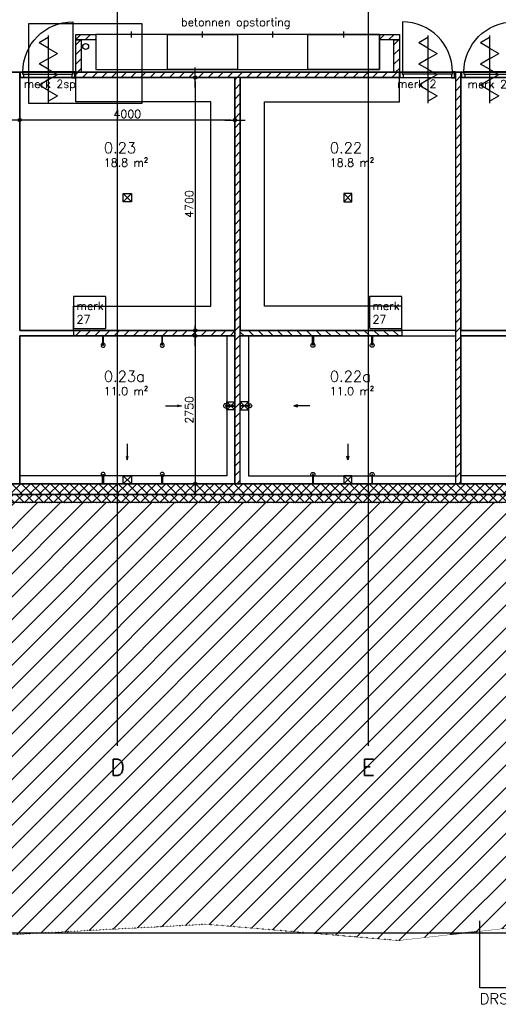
# Model space of a CAD drawing. Header units: millimetres. Extents: x -41560 to 117593, y -41642 to 17656.
# Tile 3 of 30: x -14098 to -5203, y -28179 to -9881. Entities that reach past the tile are written whole.
import ezdxf
from ezdxf.enums import TextEntityAlignment as Align

# ---------------------------------------------------------------- set-up
doc = ezdxf.new("R2010")
doc.units = ezdxf.units.MM
doc.header["$LTSCALE"] = 0.5
doc.header["$PDMODE"] = 3
doc.header["$PDSIZE"] = 100
for name, pattern in [('ACAD_ISO07W100', [3, 0, -3]), ('CENTER2', [28.575, 19.05, -3.175, 3.175, -3.175]), ('HIDDEN2', [4.7625, 3.175, -1.5875])]:
    doc.linetypes.add(name, pattern=pattern)
for name, color, linetype in [('arc. 9', 9, 'Continuous'), ('brandveiligheid', 9, 'Continuous'), ('detailaanduiding', 4, 'Continuous'), ('inrichting terrein', 7, 'ACAD_ISO07W100'), ('inrichting vast', 7, 'Continuous'), ('maat 1.5mm', 210, 'Continuous'), ('pen 0.05mm', 7, 'Continuous'), ('pen 0.10mm', 6, 'Continuous'), ('pen 0.15mm', 1, 'Continuous'), ('pen 0.20mm', 2, 'Continuous'), ('pen 0.70mm', 5, 'Continuous'), ('stramien', 9, 'CENTER2'), ('tekst 1.5mm', 210, 'Continuous'), ('tekst 2.0mm', 211, 'Continuous'), ('tekst 3.0mm', 200, 'Continuous'), ('tekst 5.0mm', 201, 'Continuous')]:
    doc.layers.add(name, color=color, linetype=linetype)
doc.layers.add('hulplijn', color=140, linetype='Continuous', plot=False)
doc.layers.add('hulplijn opp', color=31, linetype='Continuous', plot=False)
doc.styles.add('1.5mm tekst', font='romans.shx', dxfattribs={"height": 1.5})
doc.styles.add('2.0mm tekst', font='romans.shx', dxfattribs={"height": 2})
doc.styles.add('3.0mm tekst', font='romans.shx', dxfattribs={"height": 3})
doc.dimstyles.new('1.5mm maat', dxfattribs={"dimscale": 0, "dimtxt": 1.5, "dimasz": 0.75, "dimexe": 1.25, "dimexo": 0.625, "dimgap": 0.375, "dimtad": 1, "dimdec": 0, "dimtxsty": '1.5mm tekst', "dimblk": 'dot maatlijn-GVA', "dimcen": 2.5, "dimse1": 1, "dimse2": 1, "dimclrd": 7, "dimclrt": 256, "dimadec": 0, "dimazin": 0, "dimtfac": 1, "dimtdec": 0, "dimtmove": 0, "dimatfit": 3, "dimfxl": 1, "dimarcsym": 0})

# ---------------------------------------------------------------- blocks, each defined once
blk = doc.blocks.new('*U170')
at = {"layer": 'hulplijn'}
for points in [[(-5, -7), (-5, -107)], [(1039, -7), (1039, -107)]]:
    blk.add_lwpolyline(points, dxfattribs=at)
at = {"layer": 'pen 0.05mm'}
blk.add_lwpolyline([(982, -1042), (982, -112)], dxfattribs=at)
blk.add_arc((982, -112), 930, 180, 270, dxfattribs=at)
at = {"layer": 'pen 0.15mm'}
for points in [[(67, -69), (67, 0), (0, 0), (0, -17), (12, -17), (12, -97), (0, -97), (0, -114), (50, -114), (50, -69), (67, -69)], [(967, -69), (967, 0), (1034, 0), (1034, -17), (1022, -17), (1022, -97), (1034, -97), (1034, -114), (984, -114), (984, -69), (967, -69)]]:
    blk.add_lwpolyline(points, dxfattribs=at)
blk.add_lwpolyline([(982, -112), (52, -112), (52, -72), (982, -72)], close=True, dxfattribs=at)
blk = doc.blocks.new('kleedruimte XL')
at = {"layer": 'arc. 9'}
h = blk.add_hatch(dxfattribs=at)
h.set_pattern_fill('ANSI31', color=256, scale=40, style=0)
h.paths.add_polyline_path([(-3000, -4800), (0, -4800), (0, -4700), (-3000, -4700)])
at = {"layer": 'hulplijn'}
for points in [[(-4000, -4700), (0, -4700), (0, 0), (-4000, 0)], [(-4000, -7550), (0, -7550), (0, -4800), (-4000, -4800)]]:
    blk.add_lwpolyline(points, close=True, dxfattribs=at)
at = {"layer": 'pen 0.05mm'}
for p, q in [((-150, -6175), (0, -6025)), ((-150, -6025), (0, -6175)), ((-1293, -6100), (-993, -6100)), ((-2000, -6807), (-2000, -7107)), ((-2075, -7550), (-1925, -7400)), ((-2075, -7400), (-1925, -7550))]:
    blk.add_line(p, q, dxfattribs=at)
for points in [[(-2075, -2158), (-1925, -2158), (-1925, -2308), (-2075, -2308)], [(-4000, -7400), (-4000, -7550), (0, -7550), (0, -4800), (-150, -4800), (-150, -7400), (-3850, -7400), (-3850, -7400)], [(-2458, -4975), (-2443, -4975), (-2443, -4800), (-2458, -4800)], [(-1358, -4975), (-1343, -4975), (-1343, -4800), (-1358, -4800)], [(-150, -6025), (0, -6025), (0, -6175), (-150, -6175)], [(-175, -6092), (-175, -6108), (0, -6108), (0, -6092)], [(-2458, -7375), (-2443, -7375), (-2443, -7550), (-2458, -7550)], [(-2075, -7400), (-1925, -7400), (-1925, -7550), (-2075, -7550)], [(-1358, -7375), (-1343, -7375), (-1343, -7550), (-1358, -7550)]]:
    blk.add_lwpolyline(points, close=True, dxfattribs=at)
for points in [[(-1925, -2158), (-2075, -2308), (-2075, -2158), (-1925, -2308)], [(-1065, -6081), (-993, -6100), (-1065, -6119)], [(-2019, -7035), (-2000, -7107), (-1981, -7035)]]:
    blk.add_lwpolyline(points, dxfattribs=at)
for centre, start, end in [((-2450, -4975), 101.537, 78.463), ((-1350, -4975), 101.537, 78.463), ((-175, -6100), 11.537, 348.463), ((-2450, -7375), 281.537, 258.463), ((-1350, -7375), 281.537, 258.463)]:
    blk.add_arc(centre, 37.5, start, end, dxfattribs=at)
at = {"layer": 'pen 0.20mm'}
blk.add_lwpolyline([(-3000, -4800), (0, -4800), (0, -4700), (-3000, -4700)], close=True, dxfattribs=at)
at = {"layer": 'tekst 5.0mm', "xscale": -1, "rotation": 180}
blk.add_blockref('*U170', (-3995, -7), dxfattribs=at)
blk = doc.blocks.new('teamlockers_4x')
at = {"layer": 'pen 0.05mm'}
for points in [[(-2637, 0), (-1306, 0), (-1306, 650), (-2637, 650)], [(-1306, 650), (0, 650), (0, 0), (-1306, 0)], [(1306, 650), (0, 650), (0, 0), (1306, 0)], [(2637, 0), (1306, 0), (1306, 650), (2637, 650)]]:
    blk.add_lwpolyline(points, close=True, dxfattribs=at)
for points in [[(-1971.5, 595), (-1971.5, 705)], [(-653, 595), (-653, 705)], [(653, 595), (653, 705)], [(1971.5, 595), (1971.5, 705)]]:
    blk.add_lwpolyline(points, dxfattribs=at)
at = {"layer": 'pen 0.15mm'}
blk.add_lwpolyline([(-2637, 0), (2637, 0), (2637, 650), (-2637, 650)], close=True, dxfattribs=at)
blk = doc.blocks.new('*U158')
at = {"layer": 'tekst 1.5mm', "style": '1.5mm tekst'}
blk.add_attdef('OPPERVLAK', (0, -5), '', height=1.5, dxfattribs=at)
at = {"layer": 'tekst 2.0mm', "style": '2.0mm tekst'}
blk.add_attdef('RUIMTENUMMER', (0, -2.5), '', height=2, dxfattribs=at)
blk = doc.blocks.new('oppervlakte bgg-02')
at = {"layer": 'hulplijn opp'}
blk.add_lwpolyline([(3702, -10856), (-13742, -10856), (-13742, -10156), (-17954, -10156), (-17954, -10856), (-19098, -10856), (-22048, -10856), (-22048, -10856), (-22048, -10856), (-25138, -10856), (-25138, -8246), (-20852, -8246), (-20852, -7696), (-6118, -7696), (-6118, 154), (-3288, 154)], dxfattribs=at)
for points in [[(-12598, -10956), (-8598, -10956), (-8598, -15656), (-12598, -15656)], [(-8498, -10956), (-4498, -10956), (-4498, -15656), (-8498, -15656)], [(-4398, -10956), (-398, -10956), (-398, -15656), (-4398, -15656)], [(-12598, -15756), (-10098, -15756), (-9048, -15756), (-8598, -15756), (-8598, -18506), (-12598, -18506)], [(-8498, -15756), (-8048, -15756), (-6998, -15756), (-4498, -15756), (-4498, -18506), (-8498, -18506)], [(-4398, -15756), (-1898, -15756), (-848, -15756), (-398, -15756), (-398, -18506), (-4398, -18506)]]:
    blk.add_lwpolyline(points, close=True, dxfattribs=at)
at = {"xscale": 100, "yscale": 100, "zscale": 100}
for p, values in [((-11034, -12112), {'RUIMTENUMMER': '0.23', 'OPPERVLAK': '18.8 m²'}), ((-6834, -12112), {'RUIMTENUMMER': '0.22', 'OPPERVLAK': '18.8 m²'}), ((-11034, -16359), {'RUIMTENUMMER': '0.23a', 'OPPERVLAK': '11.0 m²'}), ((-6834, -16359), {'RUIMTENUMMER': '0.22a', 'OPPERVLAK': '11.0 m²'})]:
    blk.add_blockref('*U158', p, dxfattribs=at).add_auto_attribs(values)
blk = doc.blocks.new('doorsnedeaanduiding')
at = {"layer": 'pen 0.05mm'}
blk.add_line((21741, -27829), (21741, -26579), dxfattribs=at)
at = {"layer": 'pen 0.70mm'}
blk.add_line((22241, -27829), (21741, -27829), dxfattribs=at)
at = {"layer": 'hulplijn', "style": '3.0mm tekst'}
for p in [(29858, 14116), (-14319, -11379), (54620, -11379), (29858, -28179)]:
    blk.add_attdef('A', text='', height=300, dxfattribs=at).set_placement(p, align=Align.MIDDLE_CENTER)
at = {"layer": 'tekst 2.0mm', "insert": (21741, -27929), "char_height": 200, "width": 7941.85, "attachment_point": 1, "style": '2.0mm tekst'}
blk.add_mtext('DRSN B', dxfattribs=at)
blk = doc.blocks.new('1302-stramien-01')
at = {"layer": 'hulplijn'}
for points in [[(-350, 350), (42350, 350), (42350, -18810), (-350, -18810)], [(-200, 200), (42200, 200), (42200, -18660), (-200, -18660)], [(0, 0), (42000, 0), (42000, -18460), (0, -18460)]]:
    blk.add_lwpolyline(points, close=True, dxfattribs=at)
at = {"layer": 'stramien'}
for p, q in [((14010, -23329), (14010, 10339)), ((18670, -23329), (18670, 10339)), ((-13469, -10810), (52270, -10810)), ((-13469, -18460), (52270, -18460))]:
    blk.add_line(p, q, dxfattribs=at)
at = {"layer": 'tekst 3.0mm', "char_height": 300, "width": 763.99, "attachment_point": 2, "style": '3.0mm tekst'}
for s, insert in [('D', (14010, -23579)), ('E', (18670, -23579))]:
    blk.add_mtext(s, dxfattribs=dict(at, insert=insert))
blk = doc.blocks.new('dot maatlijn-GVA')
at = {"layer": 'maat 1.5mm'}
h = blk.add_hatch(color=7, dxfattribs=at)
edge = h.paths.add_edge_path()
edge.add_arc((0, 0), 0.4, 0, 360)
at = {"layer": 'maat 1.5mm', "color": 7}
for points in [[(0, 2.5), (0, -2.5)], [(-2.5, 0), (2.5, 0)]]:
    blk.add_lwpolyline(points, dxfattribs=at)
blk.add_circle((0, 0), 0.4, dxfattribs=at)
blk = doc.blocks.new('*D223')
at = {"layer": 'defpoints', "color": 0, "transparency": 16777216}
for p in [(-14098, -11746), (-14098, -15656), (-10098, -15656)]:
    blk.add_point(p, dxfattribs=at)
at = {"layer": 'tekst 1.5mm', "color": 7, "lineweight": -2, "transparency": 16777216}
blk.add_line((-10173, -11746), (-14023, -11746), dxfattribs=at)
at = {"layer": 'tekst 1.5mm', "color": 7, "lineweight": -2, "transparency": 16777216, "xscale": 75, "yscale": 75, "zscale": 75, "rotation": 180}
blk.add_blockref('dot maatlijn-GVA', (-14098, -11746), dxfattribs=at)
at = {"layer": 'tekst 1.5mm', "color": 7, "lineweight": -2, "transparency": 16777216, "xscale": 75, "yscale": 75, "zscale": 75}
blk.add_blockref('dot maatlijn-GVA', (-10098, -11746), dxfattribs=at)
at = {"layer": 'tekst 1.5mm', "transparency": 16777216, "insert": (-12098, -11633), "char_height": 150, "attachment_point": 5, "style": '1.5mm tekst'}
blk.add_mtext('4000', dxfattribs=at)
blk = doc.blocks.new('*D224')
at = {"layer": 'defpoints', "color": 0, "transparency": 16777216}
for p in [(-10098, -10956), (-10835, -15656), (-10098, -15656)]:
    blk.add_point(p, dxfattribs=at)
at = {"layer": 'tekst 1.5mm', "color": 7, "lineweight": -2, "transparency": 16777216}
blk.add_line((-10835, -11031), (-10835, -15581), dxfattribs=at)
at = {"layer": 'tekst 1.5mm', "color": 7, "lineweight": -2, "transparency": 16777216, "xscale": 75, "yscale": 75, "zscale": 75}
for p, rotation in [((-10835, -10956), 90), ((-10835, -15656), 270)]:
    blk.add_blockref('dot maatlijn-GVA', p, dxfattribs=dict(at, rotation=rotation))
at = {"layer": 'tekst 1.5mm', "transparency": 16777216, "insert": (-10948, -13306), "char_height": 150, "attachment_point": 5, "rotation": 90, "style": '1.5mm tekst'}
blk.add_mtext('4700', dxfattribs=at)
blk = doc.blocks.new('*D225')
at = {"layer": 'defpoints', "color": 0, "transparency": 16777216}
for p in [(-10098, -15756), (-10835, -18506), (-10098, -18506)]:
    blk.add_point(p, dxfattribs=at)
at = {"layer": 'tekst 1.5mm', "color": 7, "lineweight": -2, "transparency": 16777216}
blk.add_line((-10835, -15831), (-10835, -18431), dxfattribs=at)
at = {"layer": 'tekst 1.5mm', "color": 7, "lineweight": -2, "transparency": 16777216, "xscale": 75, "yscale": 75, "zscale": 75}
for p, rotation in [((-10835, -15756), 90), ((-10835, -18506), 270)]:
    blk.add_blockref('dot maatlijn-GVA', p, dxfattribs=dict(at, rotation=rotation))
at = {"layer": 'tekst 1.5mm', "transparency": 16777216, "insert": (-10948, -17131), "char_height": 150, "attachment_point": 5, "rotation": 90, "style": '1.5mm tekst'}
blk.add_mtext('2750', dxfattribs=at)
blk = doc.blocks.new('*U193')
at = {"layer": 'brandveiligheid'}
for p, q in [((0.79, 0), (13.38, 0)), ((0.79, 0), (13.38, 0)), ((3.15, 0), (2.16, -1.7)), ((3.15, 0), (4.13, 1.7)), ((5.12, 0), (4.13, 1.7)), ((5.12, 0), (6.1, -1.7)), ((7.08, 0), (6.1, -1.7)), ((7.08, 0), (8.07, 1.7)), ((9.05, 0), (8.07, 1.7)), ((9.05, 0), (10.03, -1.7)), ((11.02, 0), (12, 1.7)), ((12.99, 0), (12, 1.7)), ((1.18, 0), (2.16, -1.7)), ((11.02, 0), (10.03, -1.7))]:
    blk.add_line(p, q, dxfattribs=at)
blk = doc.blocks.new('zelfsluitend')
at = {"xscale": 100, "yscale": 100, "zscale": 100, "rotation": 270}
for p in [(12720, 8404), (19778, 8403), (20922, 8403)]:
    blk.add_blockref('*U193', p, dxfattribs=at)

msp = doc.modelspace()

# ---------------------------------------------------------------- hatches: boundary and pattern name
at = {"layer": 'arc. 9'}
h = msp.add_hatch(dxfattribs=at)
h.set_pattern_fill('ANSI31', color=256, scale=40, style=0)
h.set_pattern_definition([(45, (-21666, -1e-11), (-89.8026, 89.8026), [])])
h.paths.add_polyline_path([(-13053.9, -10155.7), (-12684.9, -10155.7), (-12684.9, -10255.7), (-13053.9, -10255.7)])
h = msp.add_hatch(dxfattribs=at)
h.set_pattern_fill('ANSI31', color=256, scale=40, style=0)
h.set_pattern_definition([(45, (-16023, -8e-11), (-89.8026, 89.8026), [])])
h.paths.add_polyline_path([(-7410.9, -10155.7), (-7041.9, -10155.7), (-7041.9, -10255.7), (-7410.9, -10255.7)])
h = msp.add_hatch(dxfattribs=at)
h.set_pattern_fill('ANSI31', color=256, scale=40, style=0)
h.set_pattern_definition([(45, (-84683.15, -175192.04), (-89.80256, 89.80256), [])])
h.paths.add_polyline_path([(-12953.9, -10855.7), (-13053.9, -10855.7), (-13053.9, -10255.7), (-12953.9, -10255.7)])
h = msp.add_hatch(dxfattribs=at)
h.set_pattern_fill('ANSI31', color=256, scale=40, style=0)
h.set_pattern_definition([(45, (-78771.15, -175192.04), (-89.80256, 89.80256), [])])
h.paths.add_polyline_path([(-7041.9, -10855.7), (-7141.9, -10855.7), (-7141.9, -10255.7), (-7041.9, -10255.7)])
h = msp.add_hatch(dxfattribs=at)
h.set_pattern_fill('ANSI37', color=256, scale=40)
h.paths.add_polyline_path([(16042.1, -13765.7), (16042.1, -18855.7), (-26617.9, -18855.7), (-26617.9, -10965.7), (-26487.9, -10965.7), (-26487.9, -18705.7), (15912.1, -18705.7), (15912.1, -13765.7)])
h = msp.add_hatch(dxfattribs=at)
h.set_pattern_fill('ANSI37', color=256, scale=40)
h.set_pattern_definition([(45, (-1500, 0), (-89.80256, 89.80256), []), (135, (-1500, 0), (-89.80256, -89.80256), [])])
h.paths.add_polyline_path([(15712.1, -13765.7), (15712.1, -18505.7), (-26287.9, -18505.7), (-26287.9, -10965.7), (-26487.9, -10965.7), (-26487.9, -18705.7), (15912.1, -18705.7), (15912.1, -13765.7)])
h = msp.add_hatch(dxfattribs=at)
h.set_pattern_fill('ANSI31', color=256, scale=40, style=0)
h.paths.add_polyline_path([(-7041.9, -10955.7), (-13053.9, -10955.7), (-13053.9, -10855.7), (-7041.9, -10855.7)])
h = msp.add_hatch(dxfattribs=at)
h.set_pattern_fill('ANSI31', color=256, scale=40, style=0)
h.paths.add_polyline_path([(-10097.9, -18505.7), (-9997.9, -18505.7), (-9997.9, -10955.7), (-10097.9, -10955.7)])
h = msp.add_hatch(dxfattribs=at)
h.set_pattern_fill('ANSI31', color=256, scale=40, style=0)
h.paths.add_polyline_path([(-5997.9, -18505.7), (-5897.9, -18505.7), (-5897.9, -10855.7), (-5997.9, -10855.7)])
at = {"layer": 'inrichting terrein', "ltscale": 0.5}
h = msp.add_hatch(dxfattribs=at)
h.set_pattern_fill('_USER', color=256, scale=300, angle=45, style=0, pattern_type=0)
h.set_pattern_definition([(45, (0, 0), (-212.132, 212.132), [])])
h.paths.add_polyline_path([(16042.1, -15964.6), (23982.1, -17783.4), (23982.1, -20210.4), (24159.6, -21626.3), (23982.1, -26855.7), (18454.6, -26533.3), (13868.5, -26981.9), (8013.5, -26609.7), (1169.9, -27028.8), (-4490.2, -26702.4), (-7062.7, -26993.8), (-10634.4, -26692), (-14746.2, -26911.3), (-18207.4, -26855.7), (-26287.9, -24119), (-34626, -21295.1), (-34155.9, -18820.7), (-33629.1, -16048.2), (-33336.3, -14506.8), (-32865.9, -12030.7), (-26637.9, -12215.7), (-26637.9, -13655.7), (-26637.9, -18855.7), (16062.1, -18855.7), (16062.1, -17333)])

# ---------------------------------------------------------------- linework, layer by layer
at = {"layer": 'detailaanduiding'}
msp.add_lwpolyline([(-13928.4, -9952.3), (-11828.4, -9952.3), (-11828.4, -11437.3), (-13928.4, -11437.3)], close=True, dxfattribs=at)
at = {"layer": 'hulplijn'}
msp.add_lwpolyline([(-38256.8, 6474.3), (23982.1, 6474.3), (23982.1, -26855.7), (-38256.8, -26855.7)], close=True, dxfattribs=at)
at = {"layer": 'hulplijn opp'}
msp.add_lwpolyline([(-26637.9, 284.3), (16062.1, 284.3), (16062.3, -3885.7), (16212.1, -3885.7), (16212.1, -17333), (16062.1, -17344.4), (16062.1, -18855.7), (-26637.9, -18855.7)], close=True, dxfattribs=at)
at = {"layer": 'inrichting terrein', "ltscale": 0.5}
msp.add_lwpolyline([(-4490.2, -26702.4), (-7062.7, -26993.8), (-10634.4, -26692), (-14746.2, -26911.3), (-18207.4, -26855.7), (-26287.9, -24119), (-34626, -21295.1), (-34155.9, -18820.7), (-33629.1, -16048.2), (-33336.3, -14506.8), (-32865.9, -12030.7), (-26637.9, -12215.7), (-26637.9, -13655.7), (-26637.9, -13655.7), (-26637.9, -18855.7), (16062.1, -18855.7)], dxfattribs=at)
at = {"layer": 'inrichting vast'}
msp.add_lwpolyline([(-7041.9, -10955.7), (-9997.9, -10955.7), (-9997.9, -15655.7), (-6997.9, -15655.7), (-6997.9, -15205.7), (-9547.9, -15205.7), (-9547.9, -11405.7), (-7041.9, -11405.7)], close=True, dxfattribs=at)
at = {"layer": 'pen 0.05mm'}
msp.add_lwpolyline([(-13053.9, -10955.7), (-10097.9, -10955.7), (-10097.9, -15655.7), (-13097.9, -15655.7), (-13097.9, -15205.7), (-10547.9, -15205.7), (-10547.9, -11405.7), (-13053.9, -11405.7)], close=True, dxfattribs=at)
at = {"layer": 'pen 0.05mm', "linetype": 'HIDDEN2'}
for points in [[(-13097.9, -15621.7), (-12497.9, -15621.7), (-12497.9, -15021.7), (-13097.9, -15021.7)], [(-7597.9, -15621.7), (-6997.9, -15621.7), (-6997.9, -15021.7), (-7597.9, -15021.7)]]:
    msp.add_lwpolyline(points, close=True, dxfattribs=at)
at = {"layer": 'pen 0.10mm'}
msp.add_lwpolyline([(16042.1, -13765.7), (16042.1, -18855.7), (-26617.9, -18855.7), (-26617.9, -10965.7), (-26487.9, -10965.7), (-26487.9, -18705.7), (15912.1, -18705.7), (15912.1, -13765.7)], close=True, dxfattribs=at)
at = {"layer": 'pen 0.15mm'}
msp.add_circle((-12872.1, -10378.9), 55, dxfattribs=at)
at = {"layer": 'pen 0.20mm'}
for points in [[(-13053.9, -10155.7), (-12684.9, -10155.7), (-12684.9, -10255.7), (-13053.9, -10255.7)], [(-7410.9, -10155.7), (-7041.9, -10155.7), (-7041.9, -10255.7), (-7410.9, -10255.7)], [(-12953.9, -10855.7), (-13053.9, -10855.7), (-13053.9, -10255.7), (-12953.9, -10255.7)], [(-7041.9, -10855.7), (-7141.9, -10855.7), (-7141.9, -10255.7), (-7041.9, -10255.7)], [(15712.1, -13765.7), (15712.1, -18505.7), (-26287.9, -18505.7), (-26287.9, -10965.7), (-26487.9, -10965.7), (-26487.9, -18705.7), (15912.1, -18705.7), (15912.1, -13765.7)], [(-7041.9, -10955.7), (-13053.9, -10955.7), (-13053.9, -10855.7), (-7041.9, -10855.7)], [(-10097.9, -18505.7), (-9997.9, -18505.7), (-9997.9, -10955.7), (-10097.9, -10955.7)], [(-5997.9, -18505.7), (-5897.9, -18505.7), (-5897.9, -10855.7), (-5997.9, -10855.7)]]:
    msp.add_lwpolyline(points, close=True, dxfattribs=at)

# ---------------------------------------------------------------- block references
for name, p in [('oppervlakte bgg-02', (-1500, 0)), ('doorsnedeaanduiding', (-27287.9, -45.7)), ('1302-stramien-01', (-26287.9, -45.7)), ('kleedruimte XL', (-10097.9, -10955.7)), ('kleedruimte XL', (-1897.9, -10955.7)), ('teamlockers_4x', (-10047.9, -10805.7))]:
    msp.add_blockref(name, p)
at = {"xscale": -1}
msp.add_blockref('kleedruimte XL', (-9997.9, -10955.7), dxfattribs=at)
at = {"layer": 'detailaanduiding'}
msp.add_blockref('zelfsluitend', (-26287.9, -18497), dxfattribs=at)

# ---------------------------------------------------------------- texts
at = {"layer": 'tekst 1.5mm', "char_height": 150, "attachment_point": 1, "style": '1.5mm tekst'}
for s, insert, width in [('betonnen opstorting', (-11098.5, -9851.2), 2481.963), ('merk 2sp', (-14020, -10999.6), 1145.268), ('merk 2', (-7085, -10999.6), 1145.268), ('merk 2sp', (-5773.6, -11003.3), 1145.268)]:
    msp.add_mtext(s, dxfattribs=dict(at, insert=insert, width=width))
for insert in [(-13040.4, -15123.5), (-7540.4, -15123.5)]:
    msp.add_mtext_dynamic_manual_height_columns('merk 27', width=524.932, gutter_width=750, heights=[0], dxfattribs=dict(at, insert=insert))

# ---------------------------------------------------------------- dimensions: what is measured, and where the dimension line sits
at = {"layer": 'tekst 1.5mm'}
for base, p1, p2, picture, middle in [((-10835.1, -15655.7), (-10097.9, -10955.7), (-10097.9, -15655.7), '*D224', (-10947.6, -13305.7)), ((-10835.1, -18505.7), (-10097.9, -15755.7), (-10097.9, -18505.7), '*D225', (-10947.6, -17130.7))]:
    dim = msp.add_linear_dim(base=base, p1=p1, p2=p2, angle=90, dimstyle='1.5mm maat', dxfattribs=at)
    dim.commit()
    dim.dimension.update_dxf_attribs({"geometry": picture, "text_midpoint": middle})
dim = msp.add_linear_dim(base=(-14097.9, -11745.7), p1=(-10097.9, -15655.7), p2=(-14097.9, -15655.7), dimstyle='1.5mm maat', dxfattribs=at)
dim.commit()
dim.dimension.update_dxf_attribs({"geometry": '*D223', "text_midpoint": (-12097.9, -11633.2)})

doc.saveas('drawing.dxf')
